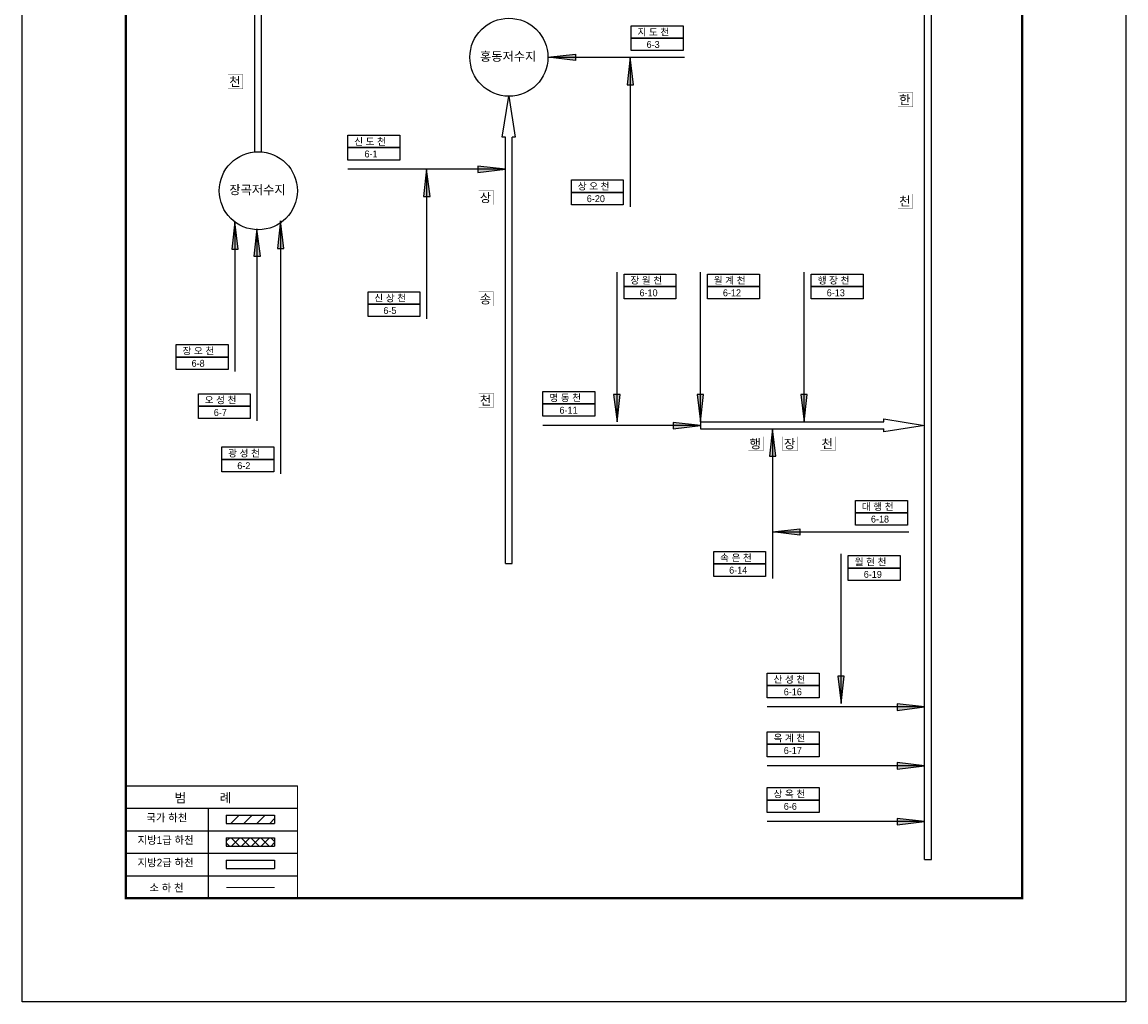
# Model space of a CAD drawing. Header units: millimetres. Extents: x 86260 to 374702, y -67927 to -24417.
# Tile 10 of 19: x 218245 to 243153, y -62317 to -40203. Entities that reach past the tile are written whole.
import ezdxf

# ---------------------------------------------------------------- set-up
doc = ezdxf.new("R2010")
doc.units = ezdxf.units.MM
doc.layers.get('DEFPOINTS').update_dxf_attribs({"color": 60})
for name, color, linetype in [('국가하천', 5, 'Continuous'), ('금회하천', 20, 'Continuous'), ('범례박스', 7, 'Continuous'), ('지방1급하천', 221, 'Continuous'), ('지방2급하천', 4, 'Continuous'), ('하천명', 7, 'Continuous'), ('행정구역명', 80, 'Continuous')]:
    doc.layers.add(name, color=color, linetype=linetype)
doc.styles.add('한글', font='Dotum.ttf')

msp = doc.modelspace()

# ---------------------------------------------------------------- hatches: boundary and pattern name
at = {"layer": '국가하천'}
h = msp.add_hatch(dxfattribs=at)
h.set_pattern_fill('ANSI31', color=256, scale=65, style=0)
h.set_pattern_definition([(45, (82984.76, -77435.22), (-145.92916, 145.92916), [])])
h.paths.add_polyline_path([(222854, -58102), (222854, -58291), (223944, -58291), (223944, -58102)])
at = {"layer": '금회하천'}
h = msp.add_hatch(color=256, dxfattribs=at)
h.paths.add_polyline_path([(230731, -40929), (230731, -40997), (230112, -40997)])
h.paths.add_polyline_path([(230112, -40997), (230731, -40997), (230731, -41074)])
h = msp.add_hatch(color=256, dxfattribs=at)
h.paths.add_polyline_path([(231895, -41616), (231963, -41616), (231963, -40997)])
h.paths.add_polyline_path([(231963, -40997), (231963, -41616), (232040, -41616)])
h = msp.add_hatch(color=256, dxfattribs=at)
h.paths.add_polyline_path([(227305, -44140), (227373, -44140), (227373, -43521)])
h.paths.add_polyline_path([(227373, -43521), (227373, -44140), (227450, -44140)])
h = msp.add_hatch(color=256, dxfattribs=at)
h.paths.add_polyline_path([(228531, -43453), (228531, -43521), (229150, -43521)])
h.paths.add_polyline_path([(229150, -43521), (228531, -43521), (228531, -43598)])
h = msp.add_hatch(color=256, dxfattribs=at)
h.paths.add_polyline_path([(222977, -45332), (223045, -45332), (223045, -44713)])
h.paths.add_polyline_path([(223045, -44713), (223045, -45332), (223122, -45332)])
h = msp.add_hatch(color=256, dxfattribs=at)
h.paths.add_polyline_path([(224008, -45311), (224076, -45311), (224076, -44692)])
h.paths.add_polyline_path([(224076, -44692), (224076, -45311), (224153, -45311)])
h = msp.add_hatch(color=256, dxfattribs=at)
h.paths.add_polyline_path([(223478, -45488), (223546, -45488), (223546, -44870)])
h.paths.add_polyline_path([(223546, -44870), (223546, -45488), (223623, -45488)])
h = msp.add_hatch(color=256, dxfattribs=at)
h.paths.add_polyline_path([(231738, -48609), (231670, -48609), (231670, -49227)])
h.paths.add_polyline_path([(231670, -49227), (231670, -48609), (231593, -48609)])
h = msp.add_hatch(color=256, dxfattribs=at)
h.paths.add_polyline_path([(233620, -48609), (233552, -48609), (233552, -49227)])
h.paths.add_polyline_path([(233552, -49227), (233552, -48609), (233475, -48609)])
h = msp.add_hatch(color=256, dxfattribs=at)
h.paths.add_polyline_path([(235963, -48609), (235894, -48609), (235894, -49227)])
h.paths.add_polyline_path([(235894, -49227), (235894, -48609), (235818, -48609)])
h = msp.add_hatch(color=256, dxfattribs=at)
h.paths.add_polyline_path([(232933, -49237), (232933, -49305), (233552, -49305)])
h.paths.add_polyline_path([(233552, -49305), (232933, -49305), (232933, -49381)])
h = msp.add_hatch(color=256, dxfattribs=at)
h.paths.add_polyline_path([(235107, -50001), (235175, -50001), (235175, -49382)])
h.paths.add_polyline_path([(235175, -49382), (235175, -50001), (235252, -50001)])
h = msp.add_hatch(color=256, dxfattribs=at)
h.paths.add_polyline_path([(235793, -51640), (235793, -51708), (235175, -51708)])
h.paths.add_polyline_path([(235175, -51708), (235793, -51708), (235793, -51785)])
h = msp.add_hatch(color=256, dxfattribs=at)
h.paths.add_polyline_path([(236798, -54965), (236730, -54965), (236730, -55583)])
h.paths.add_polyline_path([(236730, -55583), (236730, -54965), (236653, -54965)])
h = msp.add_hatch(color=256, dxfattribs=at)
h.paths.add_polyline_path([(237993, -55592), (237993, -55660), (238611, -55660)])
h.paths.add_polyline_path([(238611, -55660), (237993, -55660), (237993, -55737)])
h = msp.add_hatch(color=256, dxfattribs=at)
h.paths.add_polyline_path([(237993, -56917), (237993, -56985), (238611, -56985)])
h.paths.add_polyline_path([(238611, -56985), (237993, -56985), (237993, -57061)])
h = msp.add_hatch(color=256, dxfattribs=at)
h.paths.add_polyline_path([(237993, -58178), (237993, -58246), (238611, -58246)])
h.paths.add_polyline_path([(238611, -58246), (237993, -58246), (237993, -58323)])
at = {"layer": '지방1급하천'}
h = msp.add_hatch(dxfattribs=at)
h.set_pattern_fill('ANSI37', color=256, scale=50, style=0)
h.set_pattern_definition([(45, (115632.85, 0), (-112.2532, 112.2532), []), (135, (115632.85, 0), (-112.2532, -112.2532), [])])
h.paths.add_polyline_path([(222854, -58610), (222854, -58798), (223944, -58798), (223944, -58610)])

# ---------------------------------------------------------------- linework, layer by layer
for const_width in [50, 30]:
    msp.add_lwpolyline([(220586, -31333), (240812, -31333), (240812, -59976), (220586, -59976)], close=True, dxfattribs=dict(const_width=const_width))
for points in [[(231989, -40286), (233160, -40286), (233160, -40567), (231989, -40567)], [(231989, -40567), (233160, -40567), (233160, -40848), (231989, -40848)], [(225597, -42756), (226768, -42756), (226768, -43037), (225597, -43037)], [(225597, -43037), (226768, -43037), (226768, -43318), (225597, -43318)], [(230640, -43765), (231811, -43765), (231811, -44046), (230640, -44046)], [(230640, -44046), (231811, -44046), (231811, -44327), (230640, -44327)], [(231829, -45889), (233000, -45889), (233000, -46170), (231829, -46170)], [(233711, -45889), (234882, -45889), (234882, -46170), (233711, -46170)], [(236054, -45889), (237225, -45889), (237225, -46170), (236054, -46170)], [(226051, -46289), (227221, -46289), (227221, -46570), (226051, -46570)], [(231829, -46170), (233000, -46170), (233000, -46451), (231829, -46451)], [(233711, -46170), (234882, -46170), (234882, -46451), (233711, -46451)], [(236054, -46170), (237225, -46170), (237225, -46451), (236054, -46451)], [(226051, -46570), (227221, -46570), (227221, -46851), (226051, -46851)], [(221722, -47481), (222893, -47481), (222893, -47762), (221722, -47762)], [(221722, -47762), (222893, -47762), (222893, -48043), (221722, -48043)], [(229999, -48540), (231170, -48540), (231170, -48821), (229999, -48821)], [(222223, -48591), (223394, -48591), (223394, -48871), (222223, -48871)], [(222223, -48871), (223394, -48871), (223394, -49152), (222223, -49152)], [(229999, -48821), (231170, -48821), (231170, -49101), (229999, -49101)], [(222753, -49792), (223924, -49792), (223924, -50072), (222753, -50072)], [(222753, -50072), (223924, -50072), (223924, -50353), (222753, -50353)], [(237052, -50997), (238222, -50997), (238222, -51278), (237052, -51278)], [(237052, -51278), (238222, -51278), (238222, -51559), (237052, -51559)], [(233852, -52150), (235023, -52150), (235023, -52431), (233852, -52431)], [(236889, -52245), (238060, -52245), (238060, -52526), (236889, -52526)], [(233852, -52431), (235023, -52431), (235023, -52712), (233852, -52712)], [(236889, -52526), (238060, -52526), (238060, -52807), (236889, -52807)], [(235059, -54896), (236229, -54896), (236229, -55176), (235059, -55176)], [(235059, -55176), (236229, -55176), (236229, -55457), (235059, -55457)], [(235059, -56220), (236229, -56220), (236229, -56501), (235059, -56501)], [(235059, -56501), (236229, -56501), (236229, -56782), (235059, -56782)], [(235059, -57481), (236229, -57481), (236229, -57762), (235059, -57762)], [(235059, -57762), (236229, -57762), (236229, -58043), (235059, -58043)]]:
    msp.add_lwpolyline(points, close=True)
at = {"layer": 'DEFPOINTS', "color": 62}
msp.add_lwpolyline([(218245, -27781), (243153, -27781), (243153, -62317), (218245, -62317)], close=True, dxfattribs=at)
at = {"layer": '국가하천'}
for points in [[(222854, -58102), (223944, -58102)], [(222854, -58102), (222854, -58291)], [(223944, -58102), (223944, -58291)], [(222854, -58291), (223944, -58291)]]:
    msp.add_lwpolyline(points, dxfattribs=at)
for centre in [(229231, -40997), (223576, -44010)]:
    msp.add_circle(centre, 881, dxfattribs=at)
at = {"layer": '금회하천'}
for points in [[(230112, -40997), (230731, -40929), (230731, -41074), (230112, -40997)], [(230112, -40997), (233189, -40997)], [(231963, -40997), (231895, -41616), (232040, -41616), (231963, -40997)], [(231963, -40997), (231963, -44374)], [(229150, -43521), (225597, -43521)], [(227373, -43521), (227305, -44140), (227450, -44140), (227373, -43521)], [(227373, -43521), (227373, -46897)], [(229150, -43521), (228531, -43453), (228531, -43598), (229150, -43521)], [(223045, -44713), (222977, -45332), (223122, -45332), (223045, -44713)], [(223045, -44713), (223045, -48089)], [(224076, -44692), (224008, -45311), (224153, -45311), (224076, -44692)], [(224076, -44692), (224076, -50400)], [(223546, -44870), (223478, -45488), (223623, -45488), (223546, -44870)], [(223546, -44870), (223546, -49199)], [(231670, -49227), (231670, -45851)], [(233552, -49227), (233552, -45851)], [(235894, -49227), (235894, -45851)], [(231670, -49227), (231738, -48609), (231593, -48609), (231670, -49227)], [(233552, -49227), (233620, -48609), (233475, -48609), (233552, -49227)], [(235894, -49227), (235963, -48609), (235818, -48609), (235894, -49227)], [(233552, -49305), (229999, -49305)], [(233552, -49305), (232933, -49237), (232933, -49381), (233552, -49305)], [(235175, -49382), (235107, -50001), (235252, -50001), (235175, -49382)], [(235175, -49382), (235175, -52758)], [(235175, -51708), (235793, -51640), (235793, -51785), (235175, -51708)], [(235175, -51708), (238252, -51708)], [(236730, -55583), (236730, -52207)], [(236730, -55583), (236798, -54965), (236653, -54965), (236730, -55583)], [(238611, -55660), (235059, -55660)], [(238611, -55660), (237993, -55592), (237993, -55737), (238611, -55660)], [(238611, -56985), (235059, -56985)], [(238611, -56985), (237993, -56917), (237993, -57061), (238611, -56985)], [(238611, -58246), (235059, -58246)], [(238611, -58246), (237993, -58178), (237993, -58323), (238611, -58246)]]:
    msp.add_lwpolyline(points, dxfattribs=at)
at = {"layer": '금회하천', "linetype": 'Continuous', "const_width": 20.8, "flags": 128}
msp.add_lwpolyline([(222856, -59736), (223941, -59736)], dxfattribs=at)
at = {"layer": '범례박스'}
for p, q in [((220586, -57439), (224460, -57439)), ((220586, -57439), (220586, -59976)), ((220586, -57947), (224460, -57947)), ((222442, -57947), (222442, -59976)), ((220586, -58454), (224460, -58454)), ((220586, -58961), (224460, -58961)), ((220586, -59469), (224460, -59469)), ((220586, -59976), (224460, -59976)), ((220586, -59976), (224460, -59976)), ((220586, -59976), (224460, -59976)), ((220586, -59976), (224460, -59976)), ((220586, -59976), (224460, -59976)), ((220586, -59976), (224460, -59976)), ((220586, -59976), (224460, -59976)), ((220586, -59976), (224460, -59976))]:
    msp.add_line(p, q, dxfattribs=at)
for points, const_width in [([(220586, -57439), (224460, -57439)], 20.8), ([(220586, -57439), (220586, -59976)], 20.8), ([(224460, -57439), (224460, -59976)], 16), ([(220586, -59976), (224460, -59976)], 20.8)]:
    msp.add_lwpolyline(points, dxfattribs=dict(at, const_width=const_width))
at = {"layer": '지방1급하천'}
for points in [[(222854, -58610), (223944, -58610)], [(222854, -58610), (222854, -58798)], [(223944, -58610), (223944, -58798)], [(222854, -58798), (223944, -58798)]]:
    msp.add_lwpolyline(points, dxfattribs=at)
at = {"layer": '지방2급하천'}
for p, q in [((233552, -49227), (233552, -49382)), ((229150, -52424), (229305, -52424)), ((238611, -59105), (238766, -59105))]:
    msp.add_line(p, q, dxfattribs=at)
for points in [[(223494, -43133), (223494, -36507)], [(223649, -43132), (223649, -36507)], [(238611, -59105), (238611, -36507)], [(238766, -59105), (238766, -36507)], [(229150, -42801), (229078, -42801), (229231, -41878)], [(229231, -41878), (229371, -42801), (229305, -42801)], [(229150, -52424), (229150, -42801)], [(229305, -52424), (229305, -42801)], [(233552, -49227), (237688, -49227)], [(237688, -49227), (237688, -49155), (238611, -49309)], [(238611, -49309), (237688, -49449), (237688, -49382)], [(233552, -49382), (237688, -49382)], [(222854, -59117), (223944, -59117)], [(222854, -59117), (222854, -59306)], [(223944, -59117), (223944, -59306)], [(222854, -59306), (223944, -59306)]]:
    msp.add_lwpolyline(points, dxfattribs=at)
at = {"layer": '하천명', "const_width": 5.27}
for points in [[(222892, -41388), (223226, -41388), (223226, -41708), (222892, -41708)], [(238009, -41795), (238343, -41795), (238343, -42115), (238009, -42115)], [(228548, -44004), (228881, -44004), (228881, -44324), (228548, -44324)], [(238009, -44083), (238343, -44083), (238343, -44403), (238009, -44403)], [(228548, -46292), (228881, -46292), (228881, -46612), (228548, -46612)], [(228548, -48580), (228881, -48580), (228881, -48900), (228548, -48900)], [(234632, -49560), (234966, -49560), (234966, -49880), (234632, -49880)], [(235410, -49560), (235744, -49560), (235744, -49880), (235410, -49880)], [(236257, -49560), (236590, -49560), (236590, -49880), (236257, -49880)]]:
    msp.add_lwpolyline(points, close=True, dxfattribs=at)

# ---------------------------------------------------------------- texts
at = {"layer": '하천명', "style": '한글'}
for s, height, p in [('지 도 천', 156, (232132, -40507, 312)), ('홍동저수지', 202.8, (228577, -41078, 406)), ('6-3', 156, (232337, -40787, 312)), ('천', 205, (222918, -41652, 410)), ('한', 205, (238035, -42059, 410)), ('신 도 천', 156, (225740, -42977, 312)), ('6-1', 156, (225971, -43258, 312)), ('상 오 천', 156, (230783, -43986, 312)), ('장곡저수지', 202.8, (222921, -44090, 406)), ('상', 205, (228574, -44268, 410)), ('6-20', 156, (230988, -44267, 312)), ('천', 205, (238035, -44347, 410)), ('장 월 천', 156, (231972, -46110, 312)), ('월 계 천', 156, (233854, -46110, 312)), ('행 장 천', 156, (236197, -46110, 312)), ('6-10', 156, (232177, -46391, 312)), ('6-12', 156, (234059, -46391, 312)), ('6-13', 156, (236402, -46391, 312)), ('신 상 천', 156, (226193, -46510, 312)), ('송', 205, (228574, -46556, 410)), ('6-5', 156, (226398, -46791, 312)), ('장 오 천', 156, (221865, -47702, 312)), ('6-8', 156, (222070, -47983, 312)), ('오 성 천', 156, (222366, -48811, 312)), ('천', 205, (228574, -48844, 410)), ('명 동 천', 156, (230142, -48760, 312)), ('6-7', 156, (222571, -49092, 312)), ('6-11', 156, (230372, -49041, 312)), ('행', 205, (234658, -49824, 410)), ('장', 205, (235436, -49824, 410)), ('천', 205, (236283, -49824, 410)), ('광 성 천', 156, (222896, -50012, 312)), ('6-2', 156, (223101, -50293, 312)), ('대 행 천', 156, (237194, -51218, 312)), ('6-18', 156, (237399, -51498, 312)), ('속 은 천', 156, (233995, -52371, 312)), ('월 현 천', 156, (237032, -52465, 312)), ('6-14', 156, (234200, -52651, 312)), ('6-19', 156, (237237, -52746, 312)), ('산 성 천', 156, (235201, -55116, 312)), ('6-16', 156, (235432, -55397, 312)), ('옥 계 천', 156, (235201, -56440, 312)), ('6-17', 156, (235432, -56721, 312)), ('상 옥 천', 156, (235201, -57702, 312)), ('6-6', 156, (235432, -57982, 312))]:
    msp.add_text(s, height=height, dxfattribs=at).set_placement(p)
at = {"layer": '행정구역명', "color": 0, "linetype": 'Continuous', "style": '한글'}
for s, height, p in [('범          례', 208, (221686, -57814)), ('국가 하천', 171.6, (221050, -58244)), ('지방1급 하천', 171.6, (220852, -58751)), ('지방2급 하천', 171.6, (220852, -59258)), ('소 하 천', 171.6, (221119, -59826))]:
    msp.add_text(s, height=height, dxfattribs=at).set_placement(p)

doc.saveas('drawing.dxf')
